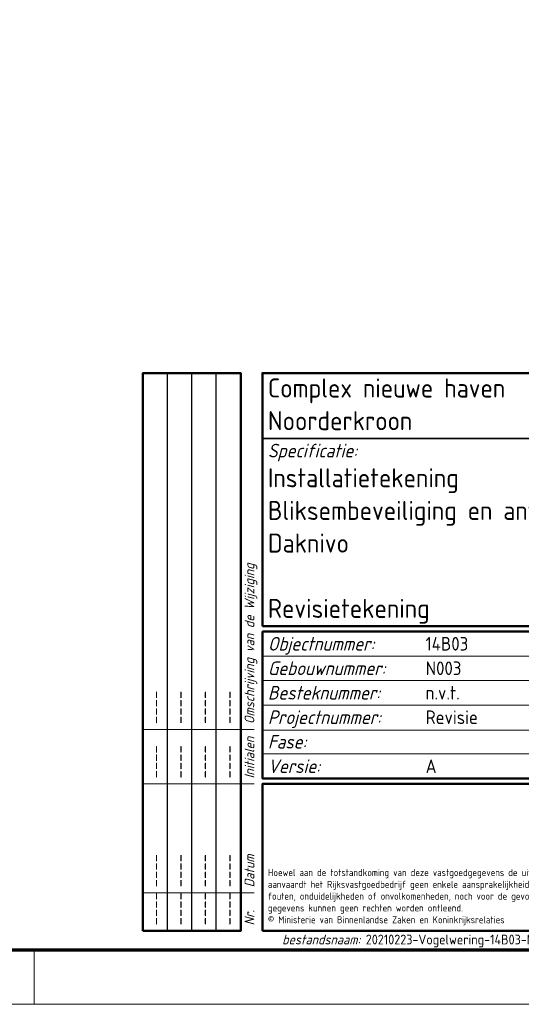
# Model space of a CAD drawing. Header units: millimetres. Extents: x -1609 to 2109, y 0 to 841.
# Tile 9 of 65: x -213 to -120, y 0 to 181. Entities that reach past the tile are written whole.
import ezdxf
from ezdxf.enums import TextEntityAlignment as Align

# ---------------------------------------------------------------- set-up
doc = ezdxf.new("R2010")
doc.units = ezdxf.units.MM
doc.layers.add('RVB_ALG_TEKENBLAD_ALGEMEEN', color=2, linetype='Continuous')
doc.styles.add('RVB_TXT', font='isocp.shx')

# ---------------------------------------------------------------- blocks, each defined once
blk = doc.blocks.new('*U10')
at = {"color": 1, "linetype": 'Continuous', "lineweight": 18}
blk.add_lwpolyline([(-1609, 0), (0, 0), (0, 841), (-1609, 841)], close=True, dxfattribs=at)
at = {"color": 5, "linetype": 'Continuous', "lineweight": 70}
blk.add_lwpolyline([(-1599, 10), (-10, 10), (-10, 831), (-1599, 831)], close=True, dxfattribs=at)
at = {"color": 1, "linetype": 'Continuous', "lineweight": 18, "flags": 128}
blk.add_lwpolyline([(-210, 10), (-210, 0)], dxfattribs=at)
blk = doc.blocks.new('*U12')
at = {"color": 4, "linetype": 'Continuous', "lineweight": 50, "transparency": 16777216}
blk.add_lwpolyline([(-190, 13.5), (-190, 116), (-172, 116), (-172, 13.5)], close=True, dxfattribs=at)
at = {"color": 2, "linetype": 'Continuous', "lineweight": 25, "transparency": 16777216}
for points in [[(-185.5, 13.5), (-185.5, 116)], [(-181, 13.5), (-181, 116)], [(-176.5, 13.5), (-176.5, 116)]]:
    blk.add_lwpolyline(points, dxfattribs=at)
at = {"color": 1, "linetype": 'Continuous', "lineweight": 18, "transparency": 16777216}
for points in [[(-190, 50.5), (-169.5, 50.5)], [(-190, 40.5), (-169.5, 40.5)], [(-190, 20.5), (-169.5, 20.5)]]:
    blk.add_lwpolyline(points, dxfattribs=at)
at = {"color": 1, "linetype": 'Continuous', "lineweight": 18, "transparency": 16777216, "style": 'RVB_TXT', "oblique": 15}
for s, p in [('Omschrijving van de Wijziging', (-169.5, 51.5)), ('Initialen', (-169.5, 41.5)), ('Datum', (-169.5, 21.5)), ('Nr.', (-169.5, 14.5))]:
    blk.add_text(s, height=1.8, rotation=90, dxfattribs=at).set_placement(p)
at = {"color": 2, "linetype": 'Continuous', "lineweight": 25, "transparency": 16777216, "style": 'RVB_TXT'}
for tag, p in [('RVB_WIJZ_4_OMSCHR', (-186.5, 51.5)), ('RVB_WIJZ_3_OMSCHR', (-182, 51.5)), ('RVB_WIJZ_2_OMSCHR', (-177.5, 51.5)), ('RVB_WIJZ_1_OMSCHR', (-173, 51.5)), ('RVB_WIJZ_4_TEK', (-186.5, 41.5)), ('RVB_WIJZ_3_TEK', (-182, 41.5)), ('RVB_WIJZ_2_TEK', (-177.5, 41.5)), ('RVB_WIJZ_1_TEK', (-173, 41.5)), ('RVB_WIJZ_4_DATUM', (-186.5, 21.5)), ('RVB_WIJZ_3_DATUM', (-182, 21.5)), ('RVB_WIJZ_2_DATUM', (-177.5, 21.5)), ('RVB_WIJZ_1_DATUM', (-173, 21.5)), ('RVB_WIJZ_4_NR', (-186.5, 14.5)), ('RVB_WIJZ_3_NR', (-182, 14.5)), ('RVB_WIJZ_2_NR', (-177.5, 14.5)), ('RVB_WIJZ_1_NR', (-173, 14.5))]:
    blk.add_attdef(tag, p, '', height=2.5, rotation=90, dxfattribs=at)
blk = doc.blocks.new('*U14')
at = {"color": 3, "linetype": 'Continuous', "lineweight": 35, "transparency": 16777216}
blk.add_line((-168, 104), (-10, 104), dxfattribs=at)
at = {"color": 4, "linetype": 'Continuous', "lineweight": 50, "transparency": 16777216}
for points in [[(-168, 69.5), (-10, 69.5), (-10, 116), (-168, 116)], [(-168, 68.5), (-10, 68.5), (-10, 41.5), (-168, 41.5)], [(-168, 13.5), (-10, 13.5), (-10, 40.5), (-168, 40.5)]]:
    blk.add_lwpolyline(points, close=True, dxfattribs=at)
at = {"color": 1, "linetype": 'Continuous', "lineweight": 18, "transparency": 16777216}
for points in [[(-168, 64), (-10, 64)], [(-168, 59.5), (-10, 59.5)], [(-168, 55), (-10, 55)], [(-168, 50.4), (-10, 50.4)], [(-168, 46), (-10, 46)]]:
    blk.add_lwpolyline(points, dxfattribs=at)
at = {"color": 2, "linetype": 'Continuous', "lineweight": 25, "transparency": 16777216, "style": 'RVB_TXT', "oblique": 15}
for s, p in [('Specificatie:', (-167, 100.5)), ('Objectnummer:', (-167, 65)), ('Gebouwnummer:', (-167, 60.5)), ('Besteknummer:', (-167, 56)), ('Projectnummer:', (-167, 51.5)), ('Fase:', (-167, 47)), ('Versie:', (-167, 42.5))]:
    blk.add_text(s, height=2.5, dxfattribs=at).set_placement(p)
at = {"color": 1, "linetype": 'Continuous', "lineweight": 18, "transparency": 16777216, "style": 'RVB_TXT', "oblique": 15}
blk.add_text('bestandsnaam:', height=1.8, dxfattribs=at).set_placement((-150, 11), align=Align.RIGHT)
at = {"color": 1, "linetype": 'Continuous', "lineweight": 18, "transparency": 16777216, "style": 'RVB_TXT'}
blk.add_text('20210223-Vogelwering-14B03-N002 MB Sewaco Noorderkroon te Den Helder_pagina 1-2.dwg', height=1.8, dxfattribs=at).set_placement((-149, 11))
at = {"color": 8, "linetype": 'Continuous', "lineweight": 13, "transparency": 16777216, "insert": (-167, 14.5), "char_height": 1.3, "width": 65, "attachment_point": 7, "style": 'RVB_TXT'}
blk.add_mtext('Hoewel aan de totstandkoming van deze vastgoedgegevens de uiterste zorg is besteed, aanvaardt het Rijksvastgoedbedrijf geen enkele aansprakelijkheid voor eventuele fouten, onduidelijkheden of onvolkomenheden, noch voor de gevolgen hiervan. Aan deze gegevens kunnen geen rechten worden ontleend.\\P© Ministerie van Binnenlandse Zaken en Koninkrijksrelaties', dxfattribs=at)
at = {"color": 3, "linetype": 'Continuous', "lineweight": 35, "transparency": 16777216, "style": 'RVB_TXT'}
for tag, p in [('RVB_PROJNAAM', (-167, 111.5)), ('RVB_PROJLOC', (-167, 105.5)), ('RVB_SPEC1', (-167, 95)), ('RVB_SPEC2', (-167, 89)), ('RVB_SPEC3', (-167, 83)), ('RVB_SPEC4', (-167, 77)), ('RVB_SPEC5', (-167, 71)), ('RVB_DISC1', (-20, 29.5))]:
    blk.add_attdef(tag, p, '', height=3.5, dxfattribs=at)
at = {"color": 2, "linetype": 'Continuous', "lineweight": 25, "transparency": 16777216, "style": 'RVB_TXT'}
for tag, p in [('RVB_OBJNR', (-138, 65)), ('RVB_AUTEUR', (-59, 65)), ('RVB_GEBNR', (-138, 60.5)), ('RVB_CONTROLE', (-59, 60.5)), ('RVB_BESTNR', (-138, 56)), ('RVB_DATUM', (-59, 56)), ('RVB_PROJNR', (-138, 51.5)), ('RVB_SCHAAL', (-59, 51.5)), ('RVB_FASE', (-138, 47)), ('RVB_FORM', (-59, 47)), ('RVB_VERSIE', (-138, 42.5)), ('RVB_DOCUMENTCODE', (-88, 42.5))]:
    blk.add_attdef(tag, p, '', height=2.5, dxfattribs=at)
at = {"color": 200, "linetype": 'Continuous', "transparency": 16777216, "style": 'RVB_TXT', "flags": 1}
for tag, p in [('RVB_ICODE', (-48.5, 42.5)), ('RVB_BOUWLAAG', (-28.75, 42.5))]:
    blk.add_attdef(tag, p, '', height=2.5, dxfattribs=at)
at = {"color": 4, "linetype": 'Continuous', "lineweight": 50, "transparency": 16777216, "style": 'RVB_TXT'}
blk.add_attdef('RVB_DISC', (-48.5, 29.5), '', height=5, dxfattribs=at)

msp = doc.modelspace()

# ---------------------------------------------------------------- block references
at = {"layer": 'RVB_ALG_TEKENBLAD_ALGEMEEN', "transparency": 16777216}
msp.add_blockref('*U10', (0, 0), dxfattribs=at)
msp.add_blockref('*U12', (0, 0), dxfattribs=at).add_auto_attribs({'RVB_WIJZ_1_NR': '----', 'RVB_WIJZ_1_DATUM': '----', 'RVB_WIJZ_1_TEK': '----', 'RVB_WIJZ_1_OMSCHR': '----', 'RVB_WIJZ_2_NR': '----', 'RVB_WIJZ_2_DATUM': '----', 'RVB_WIJZ_2_TEK': '----', 'RVB_WIJZ_2_OMSCHR': '----', 'RVB_WIJZ_3_NR': '----', 'RVB_WIJZ_3_DATUM': '----', 'RVB_WIJZ_3_TEK': '----', 'RVB_WIJZ_3_OMSCHR': '----', 'RVB_WIJZ_4_NR': '----', 'RVB_WIJZ_4_DATUM': '----', 'RVB_WIJZ_4_TEK': '----', 'RVB_WIJZ_4_OMSCHR': '----'})
ref = msp.add_blockref('*U14', (0, 0), dxfattribs=at)
ref.add_attrib('RVB_PROJNAAM', 'Complex nieuwe haven', (-167, 111.5), dxfattribs={"layer": '0', "color": 3, "linetype": 'Continuous', "lineweight": 35, "transparency": 16777216, "height": 3.5, "style": 'RVB_TXT'})
ref.add_attrib('RVB_PROJLOC', 'Noorderkroon', (-167, 105.5), dxfattribs={"layer": '0', "color": 3, "linetype": 'Continuous', "lineweight": 35, "transparency": 16777216, "height": 3.5, "style": 'RVB_TXT'})
ref.add_attrib('RVB_SPEC1', 'Installatietekening', (-167, 95), dxfattribs={"layer": '0', "color": 3, "linetype": 'Continuous', "lineweight": 35, "transparency": 16777216, "height": 3.5, "style": 'RVB_TXT'})
ref.add_attrib('RVB_SPEC2', 'Bliksembeveiliging en anticimex vogelweer systeem', (-167, 89), dxfattribs={"layer": '0', "color": 3, "linetype": 'Continuous', "lineweight": 35, "transparency": 16777216, "height": 3.5, "style": 'RVB_TXT'})
ref.add_attrib('RVB_SPEC3', 'Daknivo', (-167, 83), dxfattribs={"layer": '0', "color": 3, "linetype": 'Continuous', "lineweight": 35, "transparency": 16777216, "height": 3.5, "style": 'RVB_TXT'})
ref.add_attrib('RVB_SPEC5', 'Revisietekening', (-167, 71), dxfattribs={"layer": '0', "color": 3, "linetype": 'Continuous', "lineweight": 35, "transparency": 16777216, "height": 3.5, "style": 'RVB_TXT'})
ref.add_attrib('RVB_OBJNR', '14B03', (-138, 65), dxfattribs={"layer": '0', "color": 2, "linetype": 'Continuous', "lineweight": 25, "transparency": 16777216, "height": 2.5, "style": 'RVB_TXT'})
ref.add_attrib('RVB_GEBNR', 'N003', (-138, 60.5), dxfattribs={"layer": '0', "color": 2, "linetype": 'Continuous', "lineweight": 25, "transparency": 16777216, "height": 2.5, "style": 'RVB_TXT'})
ref.add_attrib('RVB_BESTNR', 'n.v.t.', (-138, 56), dxfattribs={"layer": '0', "color": 2, "linetype": 'Continuous', "lineweight": 25, "transparency": 16777216, "height": 2.5, "style": 'RVB_TXT'})
ref.add_attrib('RVB_PROJNR', 'Revisie', (-138, 51.5), dxfattribs={"layer": '0', "color": 2, "linetype": 'Continuous', "lineweight": 25, "transparency": 16777216, "height": 2.5, "style": 'RVB_TXT'})
ref.add_attrib('RVB_VERSIE', 'A', (-138, 42.5), dxfattribs={"layer": '0', "color": 2, "linetype": 'Continuous', "lineweight": 25, "transparency": 16777216, "height": 2.5, "style": 'RVB_TXT'})

doc.saveas('drawing.dxf')
